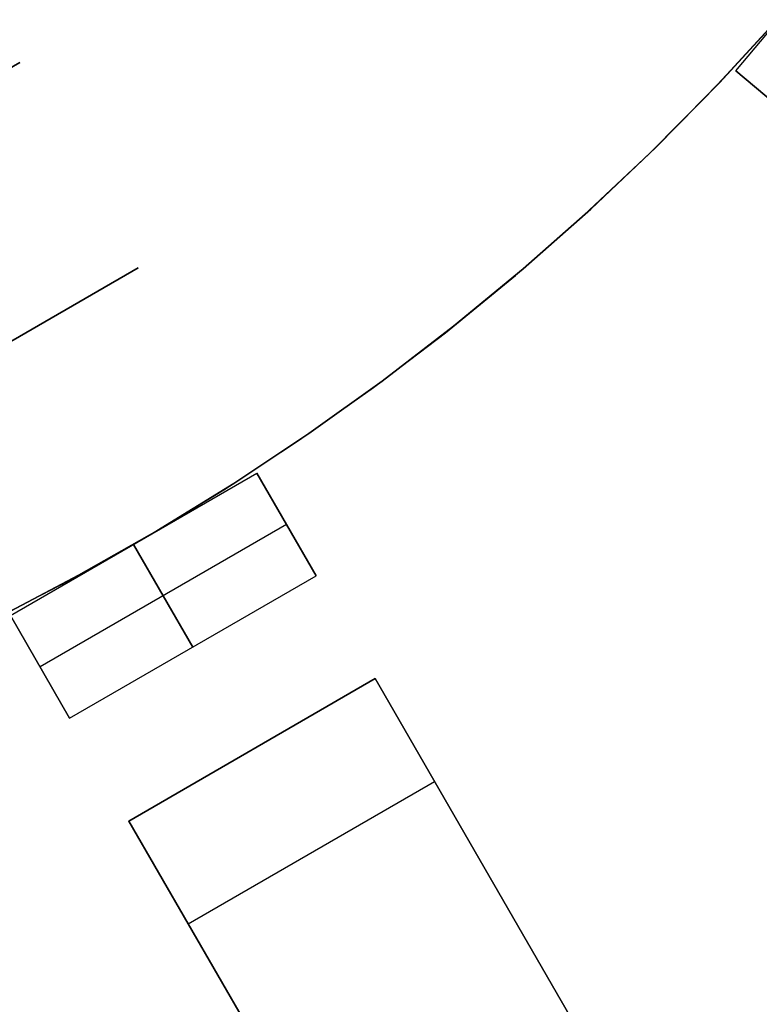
# Model space of a CAD drawing. Header units: millimetres. Extents: x 560 to 900, y 2299 to 2636.
# Tile 29 of 44: x 780 to 811, y 2353 to 2395. Entities that reach past the tile are written whole.
import ezdxf

# ---------------------------------------------------------------- set-up
doc = ezdxf.new("R2010")
doc.units = ezdxf.units.MM

msp = doc.modelspace()

# ---------------------------------------------------------------- linework, layer by layer
at = {"extrusion": (4.54545e-05, -8.01486e-06, 1)}
msp.add_lwpolyline([(626.632, 2505.478), (625.394, 2501.884), (624.28, 2498.249), (623.293, 2494.578), (622.434, 2490.875), (621.702, 2487.145), (621.101, 2483.391), (620.629, 2479.619), (620.288, 2475.833), (620.078, 2472.037), (619.999, 2468.236), (620.051, 2464.435), (620.235, 2460.638), (620.55, 2456.85), (620.996, 2453.074), (621.572, 2449.317), (622.277, 2445.581), (623.111, 2441.872), (624.073, 2438.194), (625.161, 2434.552), (626.374, 2430.949), (627.712, 2427.391), (629.171, 2423.88), (630.751, 2420.423), (632.449, 2417.022), (634.264, 2413.681), (636.193, 2410.406), (638.234, 2407.199), (640.385, 2404.064), (642.643, 2401.005), (645.005, 2398.027), (647.468, 2395.132), (650.031, 2392.323), (652.688, 2389.605), (655.438, 2386.981), (658.277, 2384.453), (661.202, 2382.024), (664.209, 2379.698), (667.295, 2377.478), (670.455, 2375.365), (673.687, 2373.363), (676.985, 2371.473), (680.347, 2369.699), (683.769, 2368.042), (687.245, 2366.504), (690.773, 2365.087), (694.347, 2363.793), (697.965, 2362.624), (701.62, 2361.58), (705.309, 2360.663), (709.028, 2359.873), (712.772, 2359.213), (716.536, 2358.683), (720.316, 2358.283), (724.108, 2358.014), (727.907, 2357.876), (731.709, 2357.869), (735.508, 2357.994), (739.301, 2358.25), (743.083, 2358.637), (746.849, 2359.154), (750.595, 2359.802), (754.317, 2360.578), (758.009, 2361.482), (761.668, 2362.514), (765.289, 2363.671), (768.868, 2364.953), (772.4, 2366.357), (775.882, 2367.883), (779.309, 2369.528), (782.678, 2371.291), (785.983, 2373.169), (789.221, 2375.16), (792.389, 2377.261), (795.482, 2379.471), (798.497, 2381.787), (801.43, 2384.205), (804.278, 2386.723), (807.037, 2389.339), (809.704, 2392.048), (812.276, 2394.847), (814.75, 2397.734), (817.122, 2400.704), (819.391, 2403.755), (821.552, 2406.882), (823.604, 2410.082), (825.545, 2413.351), (827.371, 2416.685), (829.081, 2420.08), (830.673, 2423.532), (832.144, 2427.037), (833.494, 2430.591), (834.72, 2434.19), (835.82, 2437.828), (836.795, 2441.503), (837.642, 2445.209), (838.36, 2448.942), (838.949, 2452.698), (839.407, 2456.471), (839.736, 2460.259), (839.932, 2464.055), (839.998, 2467.856)], dxfattribs=at)
at = {"extrusion": (-4.54545e-05, 8.01486e-06, 1)}
msp.add_lwpolyline([(840.002, 2467.855), (839.937, 2464.054), (839.74, 2460.258), (839.412, 2456.471), (838.953, 2452.697), (838.364, 2448.941), (837.646, 2445.208), (836.799, 2441.502), (835.825, 2437.828), (834.724, 2434.189), (833.498, 2430.591), (832.149, 2427.037), (830.677, 2423.531), (829.085, 2420.079), (827.375, 2416.684), (825.549, 2413.35), (823.609, 2410.081), (821.556, 2406.881), (819.395, 2403.754), (817.126, 2400.703), (814.754, 2397.733), (812.28, 2394.846), (809.708, 2392.047), (807.041, 2389.338), (804.282, 2386.723), (801.434, 2384.205), (798.501, 2381.786), (795.486, 2379.471), (792.393, 2377.261), (789.226, 2375.159), (785.987, 2373.168), (782.682, 2371.29), (779.314, 2369.527), (775.887, 2367.882), (772.405, 2366.356), (768.872, 2364.952), (765.293, 2363.67), (761.672, 2362.513), (758.013, 2361.482), (754.321, 2360.577), (750.599, 2359.801), (746.853, 2359.154), (743.087, 2358.636), (739.305, 2358.249), (735.513, 2357.993), (731.713, 2357.869), (727.912, 2357.875), (724.113, 2358.013), (720.321, 2358.282), (716.54, 2358.682), (712.776, 2359.213), (709.032, 2359.873), (705.313, 2360.662), (701.624, 2361.579), (697.969, 2362.623), (694.352, 2363.793), (690.777, 2365.087), (687.25, 2366.504), (683.773, 2368.041), (680.352, 2369.698), (676.989, 2371.473), (673.691, 2373.362), (670.459, 2375.364), (667.299, 2377.477), (664.213, 2379.698), (661.206, 2382.023), (658.282, 2384.452), (655.443, 2386.98), (652.692, 2389.605), (650.035, 2392.323), (647.473, 2395.131), (645.009, 2398.026), (642.647, 2401.005), (640.389, 2404.063), (638.238, 2407.198), (636.197, 2410.405), (634.268, 2413.68), (632.453, 2417.021), (630.755, 2420.422), (629.175, 2423.88), (627.716, 2427.39), (626.379, 2430.949), (625.165, 2434.551), (624.077, 2438.194), (623.115, 2441.871), (622.281, 2445.58), (621.576, 2449.316), (621, 2453.074), (620.554, 2456.849), (620.239, 2460.637), (620.056, 2464.434), (620.003, 2468.236), (620.082, 2472.036), (620.292, 2475.832), (620.633, 2479.618), (621.105, 2483.39), (621.707, 2487.144), (622.438, 2490.874), (623.297, 2494.577), (624.285, 2498.249), (625.398, 2501.883), (626.636, 2505.478)], dxfattribs=at)
at = {"extrusion": (0.642788, 0.766044, -3.6696e-14)}
msp.add_lwpolyline([(927.095, -158.005), (926.412, -157.993), (925.73, -157.958), (925.049, -157.9), (924.371, -157.819), (923.696, -157.714), (923.026, -157.587), (922.359, -157.436), (921.699, -157.263), (921.044, -157.068), (920.397, -156.85), (919.758, -156.611), (919.127, -156.349), (918.505, -156.066), (917.893, -155.763), (917.292, -155.438), (916.703, -155.093), (916.126, -154.729), (915.561, -154.344), (915.01, -153.941), (914.473, -153.519), (913.951, -153.079), (913.444, -152.622), (912.953, -152.147), (912.478, -151.656), (912.02, -151.149), (911.58, -150.627), (911.159, -150.09), (910.755, -149.539), (910.371, -148.974), (910.006, -148.397), (909.661, -147.807), (909.337, -147.206), (909.033, -146.595), (908.75, -145.973), (908.489, -145.342), (908.249, -144.703), (908.032, -144.055), (907.836, -143.401), (907.663, -142.74), (907.513, -142.074), (907.385, -141.403), (907.281, -140.728), (907.2, -140.05), (907.141, -139.37), (907.106, -138.688), (907.095, -138.005)], dxfattribs=at)
at = {"extrusion": (0.642788, 0.766044, 2.0331e-14)}
msp.add_lwpolyline([(907.095, 61.995), (907.106, 62.678), (907.141, 63.36), (907.2, 64.04), (907.281, 64.718), (907.385, 65.393), (907.513, 66.064), (907.663, 66.73), (907.836, 67.391), (908.032, 68.045), (908.249, 68.693), (908.489, 69.332), (908.75, 69.963), (909.033, 70.585), (909.337, 71.196), (909.661, 71.797), (910.006, 72.387), (910.371, 72.964), (910.755, 73.529), (911.159, 74.08), (911.58, 74.617), (912.02, 75.139), (912.478, 75.646), (912.953, 76.137), (913.444, 76.612), (913.951, 77.069), (914.473, 77.509), (915.01, 77.931), (915.561, 78.334), (916.126, 78.719), (916.703, 79.083), (917.292, 79.428), (917.893, 79.753), (918.505, 80.056), (919.127, 80.339), (919.758, 80.601), (920.397, 80.84), (921.044, 81.058), (921.699, 81.253), (922.359, 81.426), (923.026, 81.577), (923.696, 81.704), (924.371, 81.809), (925.049, 81.89), (925.73, 81.948), (926.412, 81.983), (927.095, 81.995)], dxfattribs=at)
for points in [[(810.408, 2392.553), (818.122, 2401.745)], [(810.408, 2392.553), (818.122, 2401.745)], [(761.67, 2362.513), (765.291, 2363.671), (768.87, 2364.952), (772.402, 2366.357), (775.884, 2367.883), (779.311, 2369.528), (782.679, 2371.29), (785.985, 2373.168), (789.223, 2375.159), (792.391, 2377.261), (795.484, 2379.471), (798.499, 2381.787), (801.432, 2384.205), (804.28, 2386.723), (807.039, 2389.338), (809.706, 2392.047), (812.278, 2394.847)], [(812.278, 2394.847), (809.706, 2392.047), (807.039, 2389.338), (804.28, 2386.723), (801.432, 2384.205), (798.499, 2381.787), (795.484, 2379.471), (792.391, 2377.261), (789.223, 2375.159), (785.985, 2373.168), (782.679, 2371.29), (779.311, 2369.528), (775.884, 2367.883), (772.402, 2366.357), (768.87, 2364.952), (765.291, 2363.671), (761.67, 2362.513)], [(761.074, 2362.336), (764.717, 2363.478), (768.319, 2364.746), (771.875, 2366.138), (775.38, 2367.653), (778.83, 2369.288), (782.222, 2371.042), (785.55, 2372.913), (788.812, 2374.898), (792.003, 2376.995), (795.119, 2379.202), (798.157, 2381.515), (801.112, 2383.933), (803.982, 2386.451), (806.763, 2389.068), (809.451, 2391.78), (812.043, 2394.583)], [(761.074, 2362.336), (764.717, 2363.478), (768.319, 2364.746), (771.875, 2366.138), (775.38, 2367.653), (778.83, 2369.288), (782.222, 2371.042), (785.55, 2372.913), (788.812, 2374.898), (792.003, 2376.995), (795.119, 2379.202), (798.157, 2381.515), (801.112, 2383.933), (803.982, 2386.451), (806.763, 2389.068), (809.451, 2391.78), (812.043, 2394.583)], [(780.196, 2392.913), (769.804, 2386.913)], [(769.804, 2386.913), (780.196, 2392.913)], [(769.804, 2386.913), (780.196, 2392.913)], [(769.804, 2386.913), (780.196, 2392.913)], [(780.196, 2392.913), (769.804, 2386.913)], [(780.196, 2392.913), (769.804, 2386.913)], [(810.408, 2392.553), (814.238, 2389.339)], [(814.238, 2389.339), (810.408, 2392.553)], [(774.804, 2378.253), (785.196, 2384.253)], [(774.804, 2378.253), (785.196, 2384.253)], [(774.804, 2378.253), (785.196, 2384.253)], [(774.804, 2378.253), (785.196, 2384.253)], [(774.804, 2378.253), (785.196, 2384.253)], [(774.804, 2378.253), (785.196, 2384.253)], [(785.196, 2384.253), (774.804, 2378.253)], [(785.196, 2384.253), (774.804, 2378.253)], [(785.196, 2384.253), (774.804, 2378.253)], [(779.804, 2369.593), (790.196, 2375.593)], [(779.804, 2369.593), (790.196, 2375.593)], [(792.696, 2371.263), (790.196, 2375.593)], [(790.196, 2375.593), (792.696, 2371.263)], [(791.446, 2373.428), (781.054, 2367.428)], [(791.446, 2373.428), (781.054, 2367.428)], [(787.5, 2368.263), (785, 2372.593)], [(785, 2372.593), (787.5, 2368.263)], [(782.304, 2365.263), (792.696, 2371.263)], [(782.304, 2365.263), (792.696, 2371.263)], [(779.804, 2369.593), (782.304, 2365.263)], [(782.304, 2365.263), (779.804, 2369.593)], [(784.804, 2360.933), (795.196, 2366.933)], [(784.804, 2360.933), (795.196, 2366.933)], [(784.804, 2360.933), (795.196, 2366.933)], [(784.804, 2360.933), (795.196, 2366.933)], [(784.804, 2360.933), (795.196, 2366.933)], [(784.804, 2360.933), (795.196, 2366.933)], [(784.804, 2360.933), (795.196, 2366.933)], [(784.804, 2360.933), (795.196, 2366.933)], [(795.196, 2366.933), (784.804, 2360.933)], [(795.196, 2366.933), (784.804, 2360.933)], [(795.196, 2366.933), (784.804, 2360.933)], [(795.196, 2366.933), (784.804, 2360.933)], [(795.196, 2366.933), (784.804, 2360.933)], [(800.196, 2358.272), (795.196, 2366.933)], [(795.196, 2366.933), (800.196, 2358.272)], [(800.196, 2358.272), (795.196, 2366.933)], [(795.196, 2366.933), (800.196, 2358.272)], [(800.196, 2358.272), (795.196, 2366.933)], [(795.196, 2366.933), (800.196, 2358.272)], [(820.196, 2323.631), (795.196, 2366.933)], [(787.304, 2356.603), (797.696, 2362.603)], [(787.304, 2356.603), (797.696, 2362.603)], [(784.804, 2360.933), (789.804, 2352.272)], [(789.804, 2352.272), (784.804, 2360.933)], [(784.804, 2360.933), (789.804, 2352.272)], [(789.804, 2352.272), (784.804, 2360.933)], [(784.804, 2360.933), (789.804, 2352.272)], [(789.804, 2352.272), (784.804, 2360.933)], [(809.804, 2317.631), (784.804, 2360.933)], [(810.136, 2341.056), (800.196, 2358.272)], [(800.196, 2358.272), (810.136, 2341.056)], [(810.136, 2341.056), (800.196, 2358.272)], [(800.196, 2358.272), (810.136, 2341.056)], [(810.136, 2341.056), (800.196, 2358.272)], [(800.196, 2358.272), (810.136, 2341.056)]]:
    msp.add_lwpolyline(points)
at = {"extrusion": (0.642788, 0.766044, 6.82352e-15)}
msp.add_lwpolyline([(927.095, -158.005), (926.412, -157.993), (925.73, -157.958), (925.049, -157.9), (924.371, -157.819), (923.696, -157.714), (923.026, -157.587), (922.359, -157.436), (921.699, -157.263), (921.044, -157.068), (920.397, -156.85), (919.758, -156.611), (919.127, -156.349), (918.505, -156.066), (917.893, -155.763), (917.292, -155.438), (916.703, -155.093), (916.126, -154.729), (915.561, -154.344), (915.01, -153.941), (914.473, -153.519), (913.951, -153.079), (913.444, -152.622), (912.953, -152.147), (912.478, -151.656), (912.02, -151.149), (911.58, -150.627), (911.159, -150.09), (910.755, -149.539), (910.371, -148.974), (910.006, -148.397), (909.661, -147.807), (909.337, -147.206), (909.033, -146.595), (908.75, -145.973), (908.489, -145.342), (908.249, -144.703), (908.032, -144.055), (907.836, -143.401), (907.663, -142.74), (907.513, -142.074), (907.385, -141.403), (907.281, -140.728), (907.2, -140.05), (907.141, -139.37), (907.106, -138.688), (907.095, -138.005)], dxfattribs=at)
at = {"extrusion": (0.642788, 0.766044, -3.01505e-14)}
msp.add_lwpolyline([(907.095, 61.995), (907.106, 62.678), (907.141, 63.36), (907.2, 64.04), (907.281, 64.718), (907.385, 65.393), (907.513, 66.064), (907.663, 66.73), (907.836, 67.391), (908.032, 68.045), (908.249, 68.693), (908.489, 69.332), (908.75, 69.963), (909.033, 70.585), (909.337, 71.196), (909.661, 71.797), (910.006, 72.387), (910.371, 72.964), (910.755, 73.529), (911.159, 74.08), (911.58, 74.617), (912.02, 75.139), (912.478, 75.646), (912.953, 76.137), (913.444, 76.612), (913.951, 77.069), (914.473, 77.509), (915.01, 77.931), (915.561, 78.334), (916.126, 78.719), (916.703, 79.083), (917.292, 79.428), (917.893, 79.753), (918.505, 80.056), (919.127, 80.339), (919.758, 80.601), (920.397, 80.84), (921.044, 81.058), (921.699, 81.253), (922.359, 81.426), (923.026, 81.577), (923.696, 81.704), (924.371, 81.809), (925.049, 81.89), (925.73, 81.948), (926.412, 81.983), (927.095, 81.995)], dxfattribs=at)
at = {"extrusion": (0.642788, 0.766044, -4.4161e-14)}
msp.add_lwpolyline([(927.095, 131.995), (927.089, 132.336), (927.071, 132.677), (927.042, 133.018), (927.002, 133.357), (926.949, 133.694), (926.886, 134.03), (926.81, 134.363), (926.724, 134.693), (926.626, 135.02), (926.517, 135.344), (926.397, 135.664), (926.267, 135.979), (926.125, 136.29), (925.974, 136.596), (925.811, 136.896), (925.639, 137.191), (925.456, 137.48), (925.264, 137.762), (925.063, 138.037), (924.852, 138.306), (924.632, 138.567), (924.403, 138.821), (924.166, 139.066), (923.92, 139.303), (923.667, 139.532), (923.406, 139.752), (923.137, 139.963), (922.861, 140.165), (922.579, 140.357), (922.291, 140.539), (921.996, 140.712), (921.695, 140.874), (921.389, 141.026), (921.079, 141.167), (920.763, 141.298), (920.443, 141.418), (920.12, 141.526), (919.793, 141.624), (919.462, 141.711), (919.129, 141.786), (918.794, 141.85), (918.456, 141.902), (918.117, 141.943), (917.777, 141.972), (917.436, 141.989), (917.095, 141.995)], dxfattribs=at)
at = {"extrusion": (0.642788, 0.766044, 4.63956e-14)}
msp.add_lwpolyline([(917.095, -218.005), (917.436, -217.999), (917.777, -217.982), (918.117, -217.953), (918.456, -217.912), (918.794, -217.86), (919.129, -217.796), (919.462, -217.721), (919.793, -217.634), (920.12, -217.536), (920.443, -217.428), (920.763, -217.308), (921.079, -217.177), (921.389, -217.036), (921.695, -216.884), (921.996, -216.722), (922.291, -216.549), (922.579, -216.367), (922.861, -216.175), (923.137, -215.973), (923.406, -215.762), (923.667, -215.542), (923.92, -215.313), (924.166, -215.076), (924.403, -214.831), (924.632, -214.577), (924.852, -214.316), (925.063, -214.047), (925.264, -213.772), (925.456, -213.49), (925.639, -213.201), (925.811, -212.906), (925.974, -212.606), (926.125, -212.3), (926.267, -211.989), (926.397, -211.674), (926.517, -211.354), (926.626, -211.03), (926.724, -210.703), (926.81, -210.373), (926.886, -210.04), (926.949, -209.704), (927.002, -209.367), (927.042, -209.028), (927.071, -208.687), (927.089, -208.346), (927.095, -208.005)], dxfattribs=at)
at = {"extrusion": (1, 0, 0)}
for points in [[(2392.913, -168.005), (2392.913, -193.005)], [(2392.913, 116.995), (2392.913, 91.995)], [(2384.253, 131.995), (2384.253, 126.995)], [(2384.253, -203.005), (2384.253, -208.005)], [(2366.933, -128.005), (2366.933, -138.005)], [(2366.933, -12.005), (2366.933, -116.005)], [(2366.933, 39.995), (2366.933, -0.005)], [(2366.933, 61.995), (2366.933, 51.995)], [(2363.933, -128.005), (2363.933, -138.005)], [(2363.933, -12.005), (2363.933, -116.005)], [(2363.933, 39.995), (2363.933, -0.005)], [(2363.933, 61.995), (2363.933, 51.995)], [(2360.933, -138.005), (2360.933, -128.005)], [(2360.933, -116.005), (2360.933, -12.005)], [(2360.933, -0.005), (2360.933, 39.995)], [(2360.933, 51.995), (2360.933, 61.995)], [(2358.272, 118.766), (2358.272, 51.995)], [(2358.272, 39.995), (2358.272, -0.005)], [(2358.272, -12.005), (2358.272, -116.005)], [(2358.272, -128.005), (2358.272, -194.776)]]:
    msp.add_lwpolyline(points, dxfattribs=at)
at = {"extrusion": (0.866025, 0.5, 1.167e-14)}
msp.add_lwpolyline([(1672.226, -158.005), (1672.567, -158.011), (1672.908, -158.028), (1673.248, -158.057), (1673.587, -158.098), (1673.925, -158.15), (1674.26, -158.214), (1674.593, -158.289), (1674.924, -158.376), (1675.251, -158.474), (1675.575, -158.582), (1675.894, -158.702), (1676.21, -158.833), (1676.521, -158.974), (1676.826, -159.126), (1677.127, -159.288), (1677.422, -159.461), (1677.71, -159.643), (1677.993, -159.835), (1678.268, -160.037), (1678.537, -160.248), (1678.798, -160.468), (1679.051, -160.697), (1679.297, -160.934), (1679.534, -161.179), (1679.763, -161.433), (1679.983, -161.694), (1680.194, -161.963), (1680.395, -162.238), (1680.588, -162.52), (1680.77, -162.809), (1680.942, -163.104), (1681.105, -163.404), (1681.257, -163.71), (1681.398, -164.021), (1681.529, -164.336), (1681.648, -164.656), (1681.757, -164.98), (1681.855, -165.307), (1681.941, -165.637), (1682.017, -165.97), (1682.08, -166.306), (1682.133, -166.643), (1682.173, -166.982), (1682.202, -167.323), (1682.22, -167.664), (1682.226, -168.005)], dxfattribs=at)
at = {"extrusion": (0.866025, 0.5, 1.49808e-14)}
msp.add_lwpolyline([(1682.226, 91.995), (1682.22, 91.654), (1682.202, 91.313), (1682.173, 90.972), (1682.133, 90.633), (1682.08, 90.296), (1682.017, 89.96), (1681.941, 89.627), (1681.855, 89.297), (1681.757, 88.97), (1681.648, 88.646), (1681.529, 88.326), (1681.398, 88.011), (1681.257, 87.7), (1681.105, 87.394), (1680.942, 87.094), (1680.77, 86.799), (1680.588, 86.51), (1680.395, 86.228), (1680.194, 85.953), (1679.983, 85.684), (1679.763, 85.423), (1679.534, 85.169), (1679.297, 84.924), (1679.051, 84.687), (1678.798, 84.458), (1678.537, 84.238), (1678.268, 84.027), (1677.993, 83.825), (1677.71, 83.633), (1677.422, 83.451), (1677.127, 83.278), (1676.826, 83.116), (1676.521, 82.964), (1676.21, 82.823), (1675.894, 82.692), (1675.575, 82.572), (1675.251, 82.464), (1674.924, 82.366), (1674.593, 82.279), (1674.26, 82.204), (1673.925, 82.14), (1673.587, 82.088), (1673.248, 82.047), (1672.908, 82.018), (1672.567, 82.001), (1672.226, 81.995)], dxfattribs=at)
at = {"extrusion": (0.866025, 0.5, -1.03624e-14)}
msp.add_lwpolyline([(1672.226, 126.995), (1672.567, 126.989), (1672.908, 126.972), (1673.248, 126.943), (1673.587, 126.902), (1673.925, 126.85), (1674.26, 126.786), (1674.593, 126.711), (1674.924, 126.624), (1675.251, 126.526), (1675.575, 126.418), (1675.894, 126.298), (1676.21, 126.167), (1676.521, 126.026), (1676.826, 125.874), (1677.127, 125.712), (1677.422, 125.539), (1677.71, 125.357), (1677.993, 125.165), (1678.268, 124.963), (1678.537, 124.752), (1678.798, 124.532), (1679.051, 124.303), (1679.297, 124.066), (1679.534, 123.821), (1679.763, 123.567), (1679.983, 123.306), (1680.194, 123.037), (1680.395, 122.762), (1680.588, 122.48), (1680.77, 122.191), (1680.942, 121.896), (1681.105, 121.596), (1681.257, 121.29), (1681.398, 120.979), (1681.529, 120.664), (1681.648, 120.344), (1681.757, 120.02), (1681.855, 119.693), (1681.941, 119.363), (1682.017, 119.03), (1682.08, 118.694), (1682.133, 118.357), (1682.173, 118.018), (1682.202, 117.677), (1682.22, 117.336), (1682.226, 116.995)], dxfattribs=at)
at = {"extrusion": (0.866025, 0.5, 5.14621e-15)}
for points in [[(1682.226, -193.005), (1682.22, -193.346), (1682.202, -193.687), (1682.173, -194.028), (1682.133, -194.367), (1682.08, -194.704), (1682.017, -195.04), (1681.941, -195.373), (1681.855, -195.703), (1681.757, -196.03), (1681.648, -196.354), (1681.529, -196.674), (1681.398, -196.989), (1681.257, -197.3), (1681.105, -197.606), (1680.942, -197.906), (1680.77, -198.201), (1680.588, -198.49), (1680.395, -198.772), (1680.194, -199.047), (1679.983, -199.316), (1679.763, -199.577), (1679.534, -199.831), (1679.297, -200.076), (1679.051, -200.313), (1678.798, -200.542), (1678.537, -200.762), (1678.268, -200.973), (1677.993, -201.175), (1677.71, -201.367), (1677.422, -201.549), (1677.127, -201.722), (1676.826, -201.884), (1676.521, -202.036), (1676.21, -202.177), (1675.894, -202.308), (1675.575, -202.428), (1675.251, -202.536), (1674.924, -202.634), (1674.593, -202.721), (1674.26, -202.796), (1673.925, -202.86), (1673.587, -202.912), (1673.248, -202.953), (1672.908, -202.982), (1672.567, -202.999), (1672.226, -203.005)], [(1657.226, 141.995), (1656.884, 141.989), (1656.543, 141.972), (1656.203, 141.943), (1655.864, 141.902), (1655.527, 141.85), (1655.191, 141.786), (1654.858, 141.711), (1654.528, 141.624), (1654.201, 141.526), (1653.877, 141.418), (1653.557, 141.298), (1653.242, 141.167), (1652.931, 141.026), (1652.625, 140.874), (1652.325, 140.712), (1652.03, 140.539), (1651.741, 140.357), (1651.459, 140.165), (1651.183, 139.963), (1650.915, 139.752), (1650.654, 139.532), (1650.4, 139.303), (1650.155, 139.066), (1649.917, 138.821), (1649.689, 138.567), (1649.469, 138.306), (1649.258, 138.037), (1649.056, 137.762), (1648.864, 137.48), (1648.682, 137.191), (1648.509, 136.896), (1648.347, 136.596), (1648.195, 136.29), (1648.054, 135.979), (1647.923, 135.664), (1647.803, 135.344), (1647.694, 135.02), (1647.597, 134.693), (1647.51, 134.363), (1647.435, 134.03), (1647.371, 133.694), (1647.319, 133.357), (1647.278, 133.018), (1647.249, 132.677), (1647.232, 132.336), (1647.226, 131.995)], [(1647.226, 131.995), (1647.214, 131.312), (1647.179, 130.63), (1647.121, 129.95), (1647.04, 129.272), (1646.935, 128.597), (1646.807, 127.926), (1646.657, 127.26), (1646.484, 126.599), (1646.289, 125.945), (1646.071, 125.297), (1645.831, 124.658), (1645.57, 124.027), (1645.287, 123.405), (1644.983, 122.794), (1644.659, 122.193), (1644.314, 121.603), (1643.949, 121.026), (1643.565, 120.461), (1643.162, 119.91), (1642.74, 119.373), (1642.3, 118.851), (1641.843, 118.344), (1641.368, 117.853), (1640.877, 117.378), (1640.37, 116.921), (1639.848, 116.481), (1639.311, 116.059), (1638.759, 115.656), (1638.195, 115.271), (1637.617, 114.907), (1637.028, 114.562), (1636.427, 114.237), (1635.815, 113.934), (1635.194, 113.651), (1634.563, 113.389), (1633.923, 113.15), (1633.276, 112.932), (1632.622, 112.737), (1631.961, 112.564), (1631.295, 112.413), (1630.624, 112.286), (1629.949, 112.181), (1629.271, 112.1), (1628.591, 112.042), (1627.909, 112.007), (1627.226, 111.995)]]:
    msp.add_lwpolyline(points, dxfattribs=at)
at = {"extrusion": (0.866025, 0.5, -2.85091e-14)}
msp.add_lwpolyline([(1652.226, -138.005), (1652.237, -138.688), (1652.272, -139.37), (1652.331, -140.05), (1652.412, -140.728), (1652.517, -141.403), (1652.644, -142.074), (1652.794, -142.74), (1652.967, -143.401), (1653.163, -144.055), (1653.381, -144.703), (1653.62, -145.342), (1653.882, -145.973), (1654.164, -146.595), (1654.468, -147.206), (1654.793, -147.807), (1655.137, -148.397), (1655.502, -148.974), (1655.886, -149.539), (1656.29, -150.09), (1656.712, -150.627), (1657.152, -151.149), (1657.609, -151.656), (1658.084, -152.147), (1658.575, -152.622), (1659.082, -153.079), (1659.604, -153.519), (1660.141, -153.941), (1660.692, -154.344), (1661.257, -154.729), (1661.834, -155.093), (1662.424, -155.438), (1663.024, -155.763), (1663.636, -156.066), (1664.258, -156.349), (1664.889, -156.611), (1665.528, -156.85), (1666.175, -157.068), (1666.83, -157.263), (1667.49, -157.436), (1668.157, -157.587), (1668.828, -157.714), (1669.502, -157.819), (1670.181, -157.9), (1670.861, -157.958), (1671.543, -157.993), (1672.226, -158.005)], dxfattribs=at)
at = {"extrusion": (0.866025, 0.5, -2.95106e-16)}
msp.add_lwpolyline([(1672.226, 81.995), (1671.543, 81.983), (1670.861, 81.948), (1670.181, 81.89), (1669.502, 81.809), (1668.828, 81.704), (1668.157, 81.577), (1667.49, 81.426), (1666.83, 81.253), (1666.175, 81.058), (1665.528, 80.84), (1664.889, 80.601), (1664.258, 80.339), (1663.636, 80.056), (1663.024, 79.753), (1662.424, 79.428), (1661.834, 79.083), (1661.257, 78.719), (1660.692, 78.334), (1660.141, 77.931), (1659.604, 77.509), (1659.082, 77.069), (1658.575, 76.612), (1658.084, 76.137), (1657.609, 75.646), (1657.152, 75.139), (1656.712, 74.617), (1656.29, 74.08), (1655.886, 73.529), (1655.502, 72.964), (1655.137, 72.387), (1654.793, 71.797), (1654.468, 71.196), (1654.164, 70.585), (1653.882, 69.963), (1653.62, 69.332), (1653.381, 68.693), (1653.163, 68.045), (1652.967, 67.391), (1652.794, 66.73), (1652.644, 66.064), (1652.517, 65.393), (1652.412, 64.718), (1652.331, 64.04), (1652.272, 63.36), (1652.237, 62.678), (1652.226, 61.995)], dxfattribs=at)
at = {"extrusion": (0.866025, 0.5, -5.14621e-15)}
for points in [[(1662.226, 141.995), (1662.567, 141.989), (1662.908, 141.972), (1663.248, 141.943), (1663.587, 141.902), (1663.925, 141.85), (1664.26, 141.786), (1664.593, 141.711), (1664.924, 141.624), (1665.251, 141.526), (1665.575, 141.418), (1665.894, 141.298), (1666.21, 141.167), (1666.521, 141.026), (1666.826, 140.874), (1667.127, 140.712), (1667.422, 140.539), (1667.71, 140.357), (1667.993, 140.165), (1668.268, 139.963), (1668.537, 139.752), (1668.798, 139.532), (1669.051, 139.303), (1669.297, 139.066), (1669.534, 138.821), (1669.763, 138.567), (1669.983, 138.306), (1670.194, 138.037), (1670.395, 137.762), (1670.588, 137.48), (1670.77, 137.191), (1670.942, 136.896), (1671.105, 136.596), (1671.257, 136.29), (1671.398, 135.979), (1671.529, 135.664), (1671.648, 135.344), (1671.757, 135.02), (1671.855, 134.693), (1671.941, 134.363), (1672.017, 134.03), (1672.08, 133.694), (1672.133, 133.357), (1672.173, 133.018), (1672.202, 132.677), (1672.22, 132.336), (1672.226, 131.995)], [(1657.226, -218.005), (1656.884, -217.999), (1656.543, -217.982), (1656.203, -217.953), (1655.864, -217.912), (1655.527, -217.86), (1655.191, -217.796), (1654.858, -217.721), (1654.528, -217.634), (1654.201, -217.536), (1653.877, -217.428), (1653.557, -217.308), (1653.242, -217.177), (1652.931, -217.036), (1652.625, -216.884), (1652.325, -216.722), (1652.03, -216.549), (1651.741, -216.367), (1651.459, -216.175), (1651.183, -215.973), (1650.915, -215.762), (1650.654, -215.542), (1650.4, -215.313), (1650.155, -215.076), (1649.917, -214.831), (1649.689, -214.577), (1649.469, -214.316), (1649.258, -214.047), (1649.056, -213.772), (1648.864, -213.49), (1648.682, -213.201), (1648.509, -212.906), (1648.347, -212.606), (1648.195, -212.3), (1648.054, -211.989), (1647.923, -211.674), (1647.803, -211.354), (1647.694, -211.03), (1647.597, -210.703), (1647.51, -210.373), (1647.435, -210.04), (1647.371, -209.704), (1647.319, -209.367), (1647.278, -209.028), (1647.249, -208.687), (1647.232, -208.346), (1647.226, -208.005)]]:
    msp.add_lwpolyline(points, dxfattribs=at)
at = {"extrusion": (0.866025, 0.5, -1.44818e-15)}
msp.add_lwpolyline([(1672.226, -208.005), (1672.22, -208.346), (1672.202, -208.687), (1672.173, -209.028), (1672.133, -209.367), (1672.08, -209.704), (1672.017, -210.04), (1671.941, -210.373), (1671.855, -210.703), (1671.757, -211.03), (1671.648, -211.354), (1671.529, -211.674), (1671.398, -211.989), (1671.257, -212.3), (1671.105, -212.606), (1670.942, -212.906), (1670.77, -213.201), (1670.588, -213.49), (1670.395, -213.772), (1670.194, -214.047), (1669.983, -214.316), (1669.763, -214.577), (1669.534, -214.831), (1669.297, -215.076), (1669.051, -215.313), (1668.798, -215.542), (1668.537, -215.762), (1668.268, -215.973), (1667.993, -216.175), (1667.71, -216.367), (1667.422, -216.549), (1667.127, -216.722), (1666.826, -216.884), (1666.521, -217.036), (1666.21, -217.177), (1665.894, -217.308), (1665.575, -217.428), (1665.251, -217.536), (1664.924, -217.634), (1664.593, -217.721), (1664.26, -217.796), (1663.925, -217.86), (1663.587, -217.912), (1663.248, -217.953), (1662.908, -217.982), (1662.567, -217.999), (1662.226, -218.005)], dxfattribs=at)
at = {"extrusion": (0.866025, 0.5, -8.72933e-15)}
msp.add_lwpolyline([(1672.226, -158.005), (1671.543, -157.993), (1670.861, -157.958), (1670.181, -157.9), (1669.502, -157.819), (1668.828, -157.714), (1668.157, -157.587), (1667.49, -157.436), (1666.83, -157.263), (1666.175, -157.068), (1665.528, -156.85), (1664.889, -156.611), (1664.258, -156.349), (1663.636, -156.066), (1663.024, -155.763), (1662.424, -155.438), (1661.834, -155.093), (1661.257, -154.729), (1660.692, -154.344), (1660.141, -153.941), (1659.604, -153.519), (1659.082, -153.079), (1658.575, -152.622), (1658.084, -152.147), (1657.609, -151.656), (1657.152, -151.149), (1656.712, -150.627), (1656.29, -150.09), (1655.886, -149.539), (1655.502, -148.974), (1655.137, -148.397), (1654.793, -147.807), (1654.468, -147.206), (1654.164, -146.595), (1653.882, -145.973), (1653.62, -145.342), (1653.381, -144.703), (1653.163, -144.055), (1652.967, -143.401), (1652.794, -142.74), (1652.644, -142.074), (1652.517, -141.403), (1652.412, -140.728), (1652.331, -140.05), (1652.272, -139.37), (1652.237, -138.688), (1652.226, -138.005)], dxfattribs=at)
at = {"extrusion": (0.866025, 0.5, 9.918e-15)}
for points in [[(1652.226, 61.995), (1652.237, 62.678), (1652.272, 63.36), (1652.331, 64.04), (1652.412, 64.718), (1652.517, 65.393), (1652.644, 66.064), (1652.794, 66.73), (1652.967, 67.391), (1653.163, 68.045), (1653.381, 68.693), (1653.62, 69.332), (1653.882, 69.963), (1654.164, 70.585), (1654.468, 71.196), (1654.793, 71.797), (1655.137, 72.387), (1655.502, 72.964), (1655.886, 73.529), (1656.29, 74.08), (1656.712, 74.617), (1657.152, 75.139), (1657.609, 75.646), (1658.084, 76.137), (1658.575, 76.612), (1659.082, 77.069), (1659.604, 77.509), (1660.141, 77.931), (1660.692, 78.334), (1661.257, 78.719), (1661.834, 79.083), (1662.424, 79.428), (1663.024, 79.753), (1663.636, 80.056), (1664.258, 80.339), (1664.889, 80.601), (1665.528, 80.84), (1666.175, 81.058), (1666.83, 81.253), (1667.49, 81.426), (1668.157, 81.577), (1668.828, 81.704), (1669.502, 81.809), (1670.181, 81.89), (1670.861, 81.948), (1671.543, 81.983), (1672.226, 81.995)], [(1647.226, 131.995), (1647.214, 131.312), (1647.179, 130.63), (1647.121, 129.95), (1647.04, 129.272), (1646.935, 128.597), (1646.807, 127.926), (1646.657, 127.26), (1646.484, 126.599), (1646.289, 125.945), (1646.071, 125.297), (1645.831, 124.658), (1645.57, 124.027), (1645.287, 123.405), (1644.983, 122.794), (1644.659, 122.193), (1644.314, 121.603), (1643.949, 121.026), (1643.565, 120.461), (1643.162, 119.91), (1642.74, 119.373), (1642.3, 118.851), (1641.843, 118.344), (1641.368, 117.853), (1640.877, 117.378), (1640.37, 116.921), (1639.848, 116.481), (1639.311, 116.059), (1638.759, 115.656), (1638.195, 115.271), (1637.617, 114.907), (1637.028, 114.562), (1636.427, 114.237), (1635.815, 113.934), (1635.194, 113.651), (1634.563, 113.389), (1633.923, 113.15), (1633.276, 112.932), (1632.622, 112.737), (1631.961, 112.564), (1631.295, 112.413), (1630.624, 112.286), (1629.949, 112.181), (1629.271, 112.1), (1628.591, 112.042), (1627.909, 112.007), (1627.226, 111.995)]]:
    msp.add_lwpolyline(points, dxfattribs=at)
at = {"extrusion": (0.866025, 0.5, -1.11834e-14)}
msp.add_lwpolyline([(1662.226, 141.995), (1662.567, 141.989), (1662.908, 141.972), (1663.248, 141.943), (1663.587, 141.902), (1663.925, 141.85), (1664.26, 141.786), (1664.593, 141.711), (1664.924, 141.624), (1665.251, 141.526), (1665.575, 141.418), (1665.894, 141.298), (1666.21, 141.167), (1666.521, 141.026), (1666.826, 140.874), (1667.127, 140.712), (1667.422, 140.539), (1667.71, 140.357), (1667.993, 140.165), (1668.268, 139.963), (1668.537, 139.752), (1668.798, 139.532), (1669.051, 139.303), (1669.297, 139.066), (1669.534, 138.821), (1669.763, 138.567), (1669.983, 138.306), (1670.194, 138.037), (1670.395, 137.762), (1670.588, 137.48), (1670.77, 137.191), (1670.942, 136.896), (1671.105, 136.596), (1671.257, 136.29), (1671.398, 135.979), (1671.529, 135.664), (1671.648, 135.344), (1671.757, 135.02), (1671.855, 134.693), (1671.941, 134.363), (1672.017, 134.03), (1672.08, 133.694), (1672.133, 133.357), (1672.173, 133.018), (1672.202, 132.677), (1672.22, 132.336), (1672.226, 131.995)], dxfattribs=at)
at = {"extrusion": (0.866025, 0.5, 2.17822e-14)}
msp.add_lwpolyline([(1672.226, -208.005), (1672.22, -208.346), (1672.202, -208.687), (1672.173, -209.028), (1672.133, -209.367), (1672.08, -209.704), (1672.017, -210.04), (1671.941, -210.373), (1671.855, -210.703), (1671.757, -211.03), (1671.648, -211.354), (1671.529, -211.674), (1671.398, -211.989), (1671.257, -212.3), (1671.105, -212.606), (1670.942, -212.906), (1670.77, -213.201), (1670.588, -213.49), (1670.395, -213.772), (1670.194, -214.047), (1669.983, -214.316), (1669.763, -214.577), (1669.534, -214.831), (1669.297, -215.076), (1669.051, -215.313), (1668.798, -215.542), (1668.537, -215.762), (1668.268, -215.973), (1667.993, -216.175), (1667.71, -216.367), (1667.422, -216.549), (1667.127, -216.722), (1666.826, -216.884), (1666.521, -217.036), (1666.21, -217.177), (1665.894, -217.308), (1665.575, -217.428), (1665.251, -217.536), (1664.924, -217.634), (1664.593, -217.721), (1664.26, -217.796), (1663.925, -217.86), (1663.587, -217.912), (1663.248, -217.953), (1662.908, -217.982), (1662.567, -217.999), (1662.226, -218.005)], dxfattribs=at)
at = {"extrusion": (0.866025, 0.5, 2.06041e-14)}
msp.add_lwpolyline([(1672.226, -158.005), (1671.543, -157.993), (1670.861, -157.958), (1670.181, -157.9), (1669.502, -157.819), (1668.828, -157.714), (1668.157, -157.587), (1667.49, -157.436), (1666.83, -157.263), (1666.175, -157.068), (1665.528, -156.85), (1664.889, -156.611), (1664.258, -156.349), (1663.636, -156.066), (1663.024, -155.763), (1662.424, -155.438), (1661.834, -155.093), (1661.257, -154.729), (1660.692, -154.344), (1660.141, -153.941), (1659.604, -153.519), (1659.082, -153.079), (1658.575, -152.622), (1658.084, -152.147), (1657.609, -151.656), (1657.152, -151.149), (1656.712, -150.627), (1656.29, -150.09), (1655.886, -149.539), (1655.502, -148.974), (1655.137, -148.397), (1654.793, -147.807), (1654.468, -147.206), (1654.164, -146.595), (1653.882, -145.973), (1653.62, -145.342), (1653.381, -144.703), (1653.163, -144.055), (1652.967, -143.401), (1652.794, -142.74), (1652.644, -142.074), (1652.517, -141.403), (1652.412, -140.728), (1652.331, -140.05), (1652.272, -139.37), (1652.237, -138.688), (1652.226, -138.005)], dxfattribs=at)
at = {"extrusion": (0.866025, 0.5, 1.70147e-14)}
msp.add_lwpolyline([(1652.226, 61.995), (1652.237, 62.678), (1652.272, 63.36), (1652.331, 64.04), (1652.412, 64.718), (1652.517, 65.393), (1652.644, 66.064), (1652.794, 66.73), (1652.967, 67.391), (1653.163, 68.045), (1653.381, 68.693), (1653.62, 69.332), (1653.882, 69.963), (1654.164, 70.585), (1654.468, 71.196), (1654.793, 71.797), (1655.137, 72.387), (1655.502, 72.964), (1655.886, 73.529), (1656.29, 74.08), (1656.712, 74.617), (1657.152, 75.139), (1657.609, 75.646), (1658.084, 76.137), (1658.575, 76.612), (1659.082, 77.069), (1659.604, 77.509), (1660.141, 77.931), (1660.692, 78.334), (1661.257, 78.719), (1661.834, 79.083), (1662.424, 79.428), (1663.024, 79.753), (1663.636, 80.056), (1664.258, 80.339), (1664.889, 80.601), (1665.528, 80.84), (1666.175, 81.058), (1666.83, 81.253), (1667.49, 81.426), (1668.157, 81.577), (1668.828, 81.704), (1669.502, 81.809), (1670.181, 81.89), (1670.861, 81.948), (1671.543, 81.983), (1672.226, 81.995)], dxfattribs=at)
at = {"extrusion": (0.866025, 0.5, 2.19427e-14)}
msp.add_lwpolyline([(1647.226, 131.995), (1647.232, 132.336), (1647.249, 132.677), (1647.278, 133.018), (1647.319, 133.357), (1647.371, 133.694), (1647.435, 134.03), (1647.51, 134.363), (1647.597, 134.693), (1647.694, 135.02), (1647.803, 135.344), (1647.923, 135.664), (1648.054, 135.979), (1648.195, 136.29), (1648.347, 136.596), (1648.509, 136.896), (1648.682, 137.191), (1648.864, 137.48), (1649.056, 137.762), (1649.258, 138.037), (1649.469, 138.306), (1649.689, 138.567), (1649.917, 138.821), (1650.155, 139.066), (1650.4, 139.303), (1650.654, 139.532), (1650.915, 139.752), (1651.183, 139.963), (1651.459, 140.165), (1651.741, 140.357), (1652.03, 140.539), (1652.325, 140.712), (1652.625, 140.874), (1652.931, 141.026), (1653.242, 141.167), (1653.557, 141.298), (1653.877, 141.418), (1654.201, 141.526), (1654.528, 141.624), (1654.858, 141.711), (1655.191, 141.786), (1655.527, 141.85), (1655.864, 141.902), (1656.203, 141.943), (1656.543, 141.972), (1656.884, 141.989), (1657.226, 141.995)], dxfattribs=at)
at = {"extrusion": (0.866025, 0.5, -2.24538e-14)}
msp.add_lwpolyline([(1647.226, 131.995), (1647.232, 132.336), (1647.249, 132.677), (1647.278, 133.018), (1647.319, 133.357), (1647.371, 133.694), (1647.435, 134.03), (1647.51, 134.363), (1647.597, 134.693), (1647.694, 135.02), (1647.803, 135.344), (1647.923, 135.664), (1648.054, 135.979), (1648.195, 136.29), (1648.347, 136.596), (1648.509, 136.896), (1648.682, 137.191), (1648.864, 137.48), (1649.056, 137.762), (1649.258, 138.037), (1649.469, 138.306), (1649.689, 138.567), (1649.917, 138.821), (1650.155, 139.066), (1650.4, 139.303), (1650.654, 139.532), (1650.915, 139.752), (1651.183, 139.963), (1651.459, 140.165), (1651.741, 140.357), (1652.03, 140.539), (1652.325, 140.712), (1652.625, 140.874), (1652.931, 141.026), (1653.242, 141.167), (1653.557, 141.298), (1653.877, 141.418), (1654.201, 141.526), (1654.528, 141.624), (1654.858, 141.711), (1655.191, 141.786), (1655.527, 141.85), (1655.864, 141.902), (1656.203, 141.943), (1656.543, 141.972), (1656.884, 141.989), (1657.226, 141.995)], dxfattribs=at)
at = {"extrusion": (0.866025, 0.5, 1.78147e-14)}
msp.add_lwpolyline([(1657.226, -218.005), (1656.884, -217.999), (1656.543, -217.982), (1656.203, -217.953), (1655.864, -217.912), (1655.527, -217.86), (1655.191, -217.796), (1654.858, -217.721), (1654.528, -217.634), (1654.201, -217.536), (1653.877, -217.428), (1653.557, -217.308), (1653.242, -217.177), (1652.931, -217.036), (1652.625, -216.884), (1652.325, -216.722), (1652.03, -216.549), (1651.741, -216.367), (1651.459, -216.175), (1651.183, -215.973), (1650.915, -215.762), (1650.654, -215.542), (1650.4, -215.313), (1650.155, -215.076), (1649.917, -214.831), (1649.689, -214.577), (1649.469, -214.316), (1649.258, -214.047), (1649.056, -213.772), (1648.864, -213.49), (1648.682, -213.201), (1648.509, -212.906), (1648.347, -212.606), (1648.195, -212.3), (1648.054, -211.989), (1647.923, -211.674), (1647.803, -211.354), (1647.694, -211.03), (1647.597, -210.703), (1647.51, -210.373), (1647.435, -210.04), (1647.371, -209.704), (1647.319, -209.367), (1647.278, -209.028), (1647.249, -208.687), (1647.232, -208.346), (1647.226, -208.005)], dxfattribs=at)
at = {"extrusion": (0.866025, 0.5, 3.72473e-14)}
msp.add_lwpolyline([(1647.226, -208.005), (1647.232, -208.346), (1647.249, -208.687), (1647.278, -209.028), (1647.319, -209.367), (1647.371, -209.704), (1647.435, -210.04), (1647.51, -210.373), (1647.597, -210.703), (1647.694, -211.03), (1647.803, -211.354), (1647.923, -211.674), (1648.054, -211.989), (1648.195, -212.3), (1648.347, -212.606), (1648.509, -212.906), (1648.682, -213.201), (1648.864, -213.49), (1649.056, -213.772), (1649.258, -214.047), (1649.469, -214.316), (1649.689, -214.577), (1649.917, -214.831), (1650.155, -215.076), (1650.4, -215.313), (1650.654, -215.542), (1650.915, -215.762), (1651.183, -215.973), (1651.459, -216.175), (1651.741, -216.367), (1652.03, -216.549), (1652.325, -216.722), (1652.625, -216.884), (1652.931, -217.036), (1653.242, -217.177), (1653.557, -217.308), (1653.877, -217.428), (1654.201, -217.536), (1654.528, -217.634), (1654.858, -217.721), (1655.191, -217.796), (1655.527, -217.86), (1655.864, -217.912), (1656.203, -217.953), (1656.543, -217.982), (1656.884, -217.999), (1657.226, -218.005)], dxfattribs=at)
at = {"extrusion": (0.866025, 0.5, -1.08488e-14)}
msp.add_lwpolyline([(1627.226, 111.995), (1627.909, 112.007), (1628.591, 112.042), (1629.271, 112.1), (1629.949, 112.181), (1630.624, 112.286), (1631.295, 112.413), (1631.961, 112.564), (1632.622, 112.737), (1633.276, 112.932), (1633.923, 113.15), (1634.563, 113.389), (1635.194, 113.651), (1635.815, 113.934), (1636.427, 114.237), (1637.028, 114.562), (1637.617, 114.907), (1638.195, 115.271), (1638.759, 115.656), (1639.311, 116.059), (1639.848, 116.481), (1640.37, 116.921), (1640.877, 117.378), (1641.368, 117.853), (1641.843, 118.344), (1642.3, 118.851), (1642.74, 119.373), (1643.162, 119.91), (1643.565, 120.461), (1643.949, 121.026), (1644.314, 121.603), (1644.659, 122.193), (1644.983, 122.794), (1645.287, 123.405), (1645.57, 124.027), (1645.831, 124.658), (1646.071, 125.297), (1646.289, 125.945), (1646.484, 126.599), (1646.657, 127.26), (1646.807, 127.926), (1646.935, 128.597), (1647.04, 129.272), (1647.121, 129.95), (1647.179, 130.63), (1647.214, 131.312), (1647.226, 131.995)], dxfattribs=at)
at = {"extrusion": (0.866025, 0.5, 9.82162e-15)}
msp.add_lwpolyline([(1647.226, -208.005), (1647.214, -207.322), (1647.179, -206.64), (1647.121, -205.96), (1647.04, -205.282), (1646.935, -204.607), (1646.807, -203.936), (1646.657, -203.27), (1646.484, -202.609), (1646.289, -201.955), (1646.071, -201.307), (1645.831, -200.668), (1645.57, -200.037), (1645.287, -199.415), (1644.983, -198.804), (1644.659, -198.203), (1644.314, -197.613), (1643.949, -197.036), (1643.565, -196.471), (1643.162, -195.92), (1642.74, -195.383), (1642.3, -194.861), (1641.843, -194.354), (1641.368, -193.863), (1640.877, -193.388), (1640.37, -192.931), (1639.848, -192.491), (1639.311, -192.069), (1638.759, -191.666), (1638.195, -191.281), (1637.617, -190.917), (1637.028, -190.572), (1636.427, -190.247), (1635.815, -189.944), (1635.194, -189.661), (1634.563, -189.399), (1633.923, -189.16), (1633.276, -188.942), (1632.622, -188.747), (1631.961, -188.574), (1631.295, -188.423), (1630.624, -188.296), (1629.949, -188.191), (1629.271, -188.11), (1628.591, -188.052), (1627.909, -188.017), (1627.226, -188.005)], dxfattribs=at)
at = {"extrusion": (0.866025, 0.5, 1.00272e-15)}
msp.add_lwpolyline([(1627.226, -188.005), (1627.909, -188.017), (1628.591, -188.052), (1629.271, -188.11), (1629.949, -188.191), (1630.624, -188.296), (1631.295, -188.423), (1631.961, -188.574), (1632.622, -188.747), (1633.276, -188.942), (1633.923, -189.16), (1634.563, -189.399), (1635.194, -189.661), (1635.815, -189.944), (1636.427, -190.247), (1637.028, -190.572), (1637.617, -190.917), (1638.195, -191.281), (1638.759, -191.666), (1639.311, -192.069), (1639.848, -192.491), (1640.37, -192.931), (1640.877, -193.388), (1641.368, -193.863), (1641.843, -194.354), (1642.3, -194.861), (1642.74, -195.383), (1643.162, -195.92), (1643.565, -196.471), (1643.949, -197.036), (1644.314, -197.613), (1644.659, -198.203), (1644.983, -198.804), (1645.287, -199.415), (1645.57, -200.037), (1645.831, -200.668), (1646.071, -201.307), (1646.289, -201.955), (1646.484, -202.609), (1646.657, -203.27), (1646.807, -203.936), (1646.935, -204.607), (1647.04, -205.282), (1647.121, -205.96), (1647.179, -206.64), (1647.214, -207.322), (1647.226, -208.005)], dxfattribs=at)
at = {"extrusion": (0.866025, 0.5, 8.80446e-15)}
msp.add_lwpolyline([(1627.226, -188.005), (1627.909, -188.017), (1628.591, -188.052), (1629.271, -188.11), (1629.949, -188.191), (1630.624, -188.296), (1631.295, -188.423), (1631.961, -188.574), (1632.622, -188.747), (1633.276, -188.942), (1633.923, -189.16), (1634.563, -189.399), (1635.194, -189.661), (1635.815, -189.944), (1636.427, -190.247), (1637.028, -190.572), (1637.617, -190.917), (1638.195, -191.281), (1638.759, -191.666), (1639.311, -192.069), (1639.848, -192.491), (1640.37, -192.931), (1640.877, -193.388), (1641.368, -193.863), (1641.843, -194.354), (1642.3, -194.861), (1642.74, -195.383), (1643.162, -195.92), (1643.565, -196.471), (1643.949, -197.036), (1644.314, -197.613), (1644.659, -198.203), (1644.983, -198.804), (1645.287, -199.415), (1645.57, -200.037), (1645.831, -200.668), (1646.071, -201.307), (1646.289, -201.955), (1646.484, -202.609), (1646.657, -203.27), (1646.807, -203.936), (1646.935, -204.607), (1647.04, -205.282), (1647.121, -205.96), (1647.179, -206.64), (1647.214, -207.322), (1647.226, -208.005)], dxfattribs=at)

doc.saveas('drawing.dxf')
